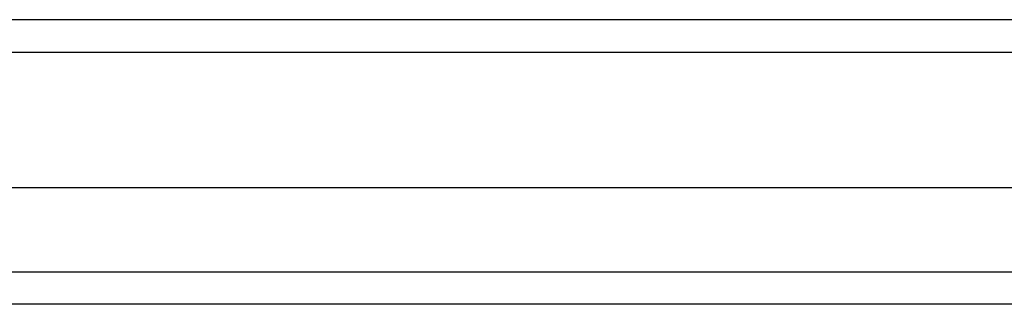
# Model space of a CAD drawing. Header units: inches. Extents: x 19 to 488, y 53 to 228.
# Tile 49 of 124: x 227.26 to 230.26, y 156.526 to 157.393. Entities that reach past the tile are written whole.
import ezdxf

# ---------------------------------------------------------------- set-up
doc = ezdxf.new("R2010")
doc.units = ezdxf.units.IN
doc.header["$MEASUREMENT"] = 0
doc.layers.add('Visible Edges(ANSI)', color=7, linetype='Continuous', lineweight=25)
doc.layers.add('Visible Tangent Edges(ANSI)', color=7, linetype='Continuous', lineweight=25)

msp = doc.modelspace()

# ---------------------------------------------------------------- linework, layer by layer
at = {"layer": 'Visible Edges(ANSI)'}
for p, q in [((263.1615, 157.3926), (215.3595, 157.3926)), ((262.5518, 156.8808), (215.9691, 156.8808)), ((262.3633, 156.5265), (216.1576, 156.5265))]:
    msp.add_line(p, q, dxfattribs=at)
at = {"layer": 'Visible Tangent Edges(ANSI)'}
for p, q in [((215.3595, 157.2936), (263.1615, 157.2936)), ((216.0276, 156.6255), (262.4933, 156.6255))]:
    msp.add_line(p, q, dxfattribs=at)

doc.saveas('drawing.dxf')
